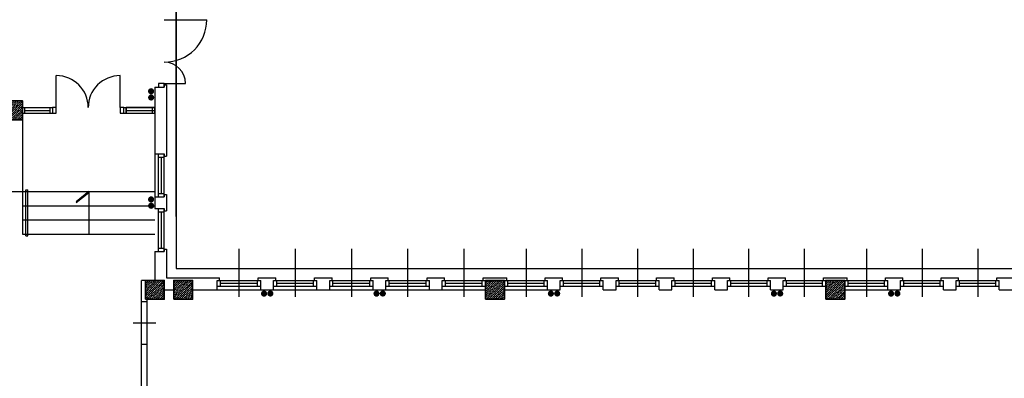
# Model space of a CAD drawing. Header units: millimetres. Extents: x 44889 to 52866, y -11417 to -4315.
# Tile 15 of 74: x 46043 to 47085, y -7350 to -6970. Entities that reach past the tile are written whole.
import ezdxf

# ---------------------------------------------------------------- set-up
doc = ezdxf.new("R2010")
doc.units = ezdxf.units.MM
doc.layers.add('kreskowanie', color=9, linetype='Continuous', lineweight=18)
doc.layers.add('słupy gr0.7', color=9, linetype='Continuous', lineweight=35)
doc.layers.add('Podkład', color=9, linetype='Continuous')
doc.layers.add('przepusty', color=9, linetype='Continuous')

# ---------------------------------------------------------------- blocks, each defined once
blk = doc.blocks.new('słup 2')
at = {"layer": 'kreskowanie'}
h = blk.add_hatch(dxfattribs=at)
h.set_pattern_fill('ANSI36', color=256, style=0)
h.set_pattern_definition([(45, (-1340, -20), (1.683798, 6.173926), [7.9375, -1.5875, 0, -1.5875])])
h.paths.add_polyline_path([(20, -20), (20, 20), (-20, 20), (-20, -20)])
at = {"layer": 'słupy gr0.7'}
blk.add_lwpolyline([(-20, -20), (20, -20), (20, 20), (-20, 20)], close=True, dxfattribs=at)
blk = doc.blocks.new('przepust duży')
at = {"layer": 'przepusty'}
blk.add_circle((82, 371), 7.5, dxfattribs=at)

msp = doc.modelspace()

# ---------------------------------------------------------------- hatches: boundary and pattern name
at = {"layer": 'Podkład'}
for points in [[(46185.32, -7045.88, 1), (46178.77, -7045.88, 1)], [(46185.38, -7052.55, 1), (46178.83, -7052.55, 1)], [(46185.32, -7160.46, 1), (46178.77, -7160.46, 1)], [(46185.38, -7167.13, 1), (46178.83, -7167.13, 1)], [(46301.6, -7256.87, 1), (46301.6, -7263.41, 1)], [(46308.27, -7256.81, 1), (46308.27, -7263.35, 1)], [(46420.6, -7256.87, 1), (46420.6, -7263.41, 1)], [(46427.27, -7256.81, 1), (46427.27, -7263.35, 1)], [(46605.1, -7256.87, 1), (46605.1, -7263.41, 1)], [(46611.77, -7256.81, 1), (46611.77, -7263.35, 1)], [(46841.1, -7256.87, 1), (46841.1, -7263.41, 1)], [(46847.77, -7256.81, 1), (46847.77, -7263.35, 1)], [(46965.1, -7256.87, 1), (46965.1, -7263.41, 1)], [(46971.77, -7256.81, 1), (46971.77, -7263.35, 1)]]:
    msp.add_hatch(color=256, dxfattribs=at).paths.add_polyline_path(points)

# ---------------------------------------------------------------- linework, layer by layer
for p, q in [((46208.52, -6918.63), (46208.52, -7233.63)), ((46196.02, -6970.13), (46241.02, -6970.13)), ((46081.77, -7063.13), (46081.77, -7029.38)), ((46149.27, -7063.13), (46149.27, -7029.38)), ((46186.02, -7041.63), (46186.02, -7170.13)), ((46186.02, -7041.63), (46186.02, -7170.13)), ((46186.02, -7041.63), (46196.02, -7041.63)), ((46196.02, -7037.63), (46218.52, -7037.63)), ((46196.02, -7039.13), (46198.52, -7039.13)), ((46196.02, -7039.13), (46196.02, -7041.63)), ((46198.52, -7039.13), (46198.52, -7114.63)), ((46046.02, -7063.13), (46077.77, -7063.13)), ((46046.02, -7063.13), (46077.77, -7063.13)), ((46048.52, -7069.13), (46048.52, -7063.13)), ((46075.27, -7069.13), (46075.27, -7063.13)), ((46153.27, -7063.13), (46186.02, -7063.13)), ((46153.27, -7063.13), (46186.02, -7063.13)), ((46155.77, -7069.13), (46155.77, -7063.13)), ((46183.52, -7069.13), (46183.52, -7063.13)), ((46046.02, -7069.13), (46077.77, -7069.13)), ((46046.02, -7069.13), (46077.77, -7069.13)), ((46048.52, -7066.13), (46066.27, -7066.13)), ((46048.52, -7066.13), (46075.27, -7066.13)), ((46153.27, -7069.13), (46186.02, -7069.13)), ((46153.27, -7069.13), (46186.02, -7069.13)), ((46155.77, -7066.13), (46186.02, -7066.13)), ((46155.77, -7066.13), (46183.52, -7066.13)), ((46166.27, -7066.13), (46183.52, -7066.13)), ((46046.02, -7076.13), (46046.02, -7197.13)), ((46186.02, -7112.13), (46196.02, -7112.13)), ((46190.02, -7157.63), (46190.02, -7112.13)), ((46190.02, -7157.63), (46190.02, -7112.13)), ((46190.02, -7115.63), (46196.02, -7115.63)), ((46193.02, -7154.13), (46193.02, -7115.63)), ((46193.02, -7154.13), (46193.02, -7115.63)), ((46196.02, -7112.13), (46196.02, -7114.63)), ((46196.02, -7157.63), (46196.02, -7112.13)), ((46196.02, -7157.63), (46196.02, -7112.13)), ((46196.02, -7112.13), (46196.02, -7114.63)), ((46196.02, -7114.63), (46198.52, -7114.63)), ((46016.02, -7152.13), (46046.02, -7152.13)), ((46046.02, -7152.13), (46186.02, -7152.13)), ((46049.5, -7199.15), (46049.5, -7150.12)), ((46049.5, -7150.12), (46051.5, -7150.12)), ((46051.5, -7199.15), (46051.5, -7150.12)), ((46116.02, -7152.13), (46102.95, -7162.88)), ((46116.02, -7153.41), (46102.95, -7164.16)), ((46116.02, -7152.13), (46116.02, -7197.13)), ((46186.02, -7157.63), (46196.02, -7157.63)), ((46190.02, -7154.13), (46196.02, -7154.13)), ((46196.02, -7155.13), (46198.52, -7155.13)), ((46196.02, -7155.13), (46196.02, -7157.63)), ((46198.52, -7155.13), (46198.52, -7172.63)), ((46046.02, -7167.13), (46186.02, -7167.13)), ((46186.02, -7170.13), (46196.02, -7170.13)), ((46190.02, -7215.63), (46190.02, -7170.13)), ((46190.02, -7215.63), (46190.02, -7170.13)), ((46190.02, -7173.63), (46196.02, -7173.63)), ((46193.02, -7212.13), (46193.02, -7173.63)), ((46193.02, -7212.13), (46193.02, -7173.63)), ((46196.02, -7215.63), (46196.02, -7170.13)), ((46196.02, -7215.63), (46196.02, -7170.13)), ((46196.02, -7170.13), (46196.02, -7172.63)), ((46196.02, -7172.63), (46198.52, -7172.63)), ((46046.02, -7182.13), (46186.02, -7182.13)), ((46046.02, -7197.13), (46186.02, -7197.13)), ((46049.5, -7199.15), (46051.5, -7199.15)), ((46186.02, -7215.63), (46196.02, -7215.63)), ((46186.02, -7215.63), (46186.02, -7246.13)), ((46186.02, -7215.63), (46186.02, -7246.13)), ((46190.02, -7212.13), (46196.02, -7212.13)), ((46196.02, -7213.13), (46198.52, -7213.13)), ((46196.02, -7213.13), (46196.02, -7215.63)), ((46198.52, -7213.13), (46198.52, -7243.63)), ((46275.02, -7212.88), (46275.02, -7263.55)), ((46334.52, -7212.88), (46334.52, -7263.55)), ((46394.02, -7212.88), (46394.02, -7263.55)), ((46453.52, -7212.88), (46453.52, -7263.55)), ((46513.02, -7212.88), (46513.02, -7263.55)), ((46579.02, -7212.88), (46579.02, -7263.55)), ((46638.02, -7212.88), (46638.02, -7263.55)), ((46696.77, -7212.88), (46696.77, -7263.55)), ((46755.52, -7212.88), (46755.52, -7263.55)), ((46814.27, -7212.88), (46814.27, -7263.55)), ((46873.02, -7212.88), (46873.02, -7263.55)), ((46939.02, -7212.88), (46939.02, -7263.55)), ((46998.02, -7212.88), (46998.02, -7263.55)), ((47056.77, -7212.88), (47056.77, -7263.55)), ((46208.52, -7233.63), (47746.02, -7233.63)), ((46176.02, -7246.13), (46172.02, -7246.13)), ((46172.02, -7739.13), (46172.02, -7246.13)), ((46198.52, -7243.63), (46254.52, -7243.63)), ((46252.02, -7256.13), (46252.02, -7246.13)), ((46252.02, -7246.13), (46254.52, -7246.13)), ((46252.02, -7246.13), (46298.02, -7246.13)), ((46252.02, -7246.13), (46298.02, -7246.13)), ((46254.52, -7246.13), (46254.52, -7243.63)), ((46255.52, -7252.13), (46255.52, -7246.13)), ((46255.52, -7249.13), (46294.52, -7249.13)), ((46255.52, -7249.13), (46294.52, -7249.13)), ((46294.52, -7252.13), (46294.52, -7246.13)), ((46295.52, -7243.63), (46314.02, -7243.63)), ((46295.52, -7246.13), (46295.52, -7243.63)), ((46295.52, -7246.13), (46298.02, -7246.13)), ((46298.02, -7256.13), (46298.02, -7246.13)), ((46311.52, -7256.13), (46311.52, -7246.13)), ((46311.52, -7246.13), (46314.02, -7246.13)), ((46311.52, -7246.13), (46357.52, -7246.13)), ((46311.52, -7246.13), (46357.52, -7246.13)), ((46314.02, -7246.13), (46314.02, -7243.63)), ((46315.02, -7252.13), (46315.02, -7246.13)), ((46315.02, -7249.13), (46354.02, -7249.13)), ((46315.02, -7249.13), (46354.02, -7249.13)), ((46354.02, -7252.13), (46354.02, -7246.13)), ((46355.02, -7243.63), (46373.52, -7243.63)), ((46355.02, -7246.13), (46355.02, -7243.63)), ((46355.02, -7246.13), (46357.52, -7246.13)), ((46357.52, -7256.13), (46357.52, -7246.13)), ((46371.02, -7256.13), (46371.02, -7246.13)), ((46371.02, -7246.13), (46373.52, -7246.13)), ((46371.02, -7246.13), (46417.02, -7246.13)), ((46371.02, -7246.13), (46417.02, -7246.13)), ((46373.52, -7246.13), (46373.52, -7243.63)), ((46374.52, -7252.13), (46374.52, -7246.13)), ((46374.52, -7249.13), (46413.52, -7249.13)), ((46374.52, -7249.13), (46413.52, -7249.13)), ((46413.52, -7252.13), (46413.52, -7246.13)), ((46414.52, -7243.63), (46433.02, -7243.63)), ((46414.52, -7246.13), (46414.52, -7243.63)), ((46414.52, -7246.13), (46417.02, -7246.13)), ((46417.02, -7256.13), (46417.02, -7246.13)), ((46430.52, -7256.13), (46430.52, -7246.13)), ((46430.52, -7246.13), (46433.02, -7246.13)), ((46430.52, -7246.13), (46476.52, -7246.13)), ((46430.52, -7246.13), (46476.52, -7246.13)), ((46433.02, -7246.13), (46433.02, -7243.63)), ((46434.02, -7252.13), (46434.02, -7246.13)), ((46434.02, -7249.13), (46473.02, -7249.13)), ((46434.02, -7249.13), (46473.02, -7249.13)), ((46473.02, -7252.13), (46473.02, -7246.13)), ((46474.02, -7246.13), (46474.02, -7243.63)), ((46474.02, -7243.63), (46492.52, -7243.63)), ((46474.02, -7246.13), (46476.52, -7246.13)), ((46476.52, -7256.13), (46476.52, -7246.13)), ((46490.02, -7256.13), (46490.02, -7246.13)), ((46490.02, -7246.13), (46492.52, -7246.13)), ((46490.02, -7246.13), (46536.02, -7246.13)), ((46490.02, -7246.13), (46536.02, -7246.13)), ((46492.52, -7246.13), (46492.52, -7243.63)), ((46493.52, -7252.13), (46493.52, -7246.13)), ((46493.52, -7249.13), (46532.52, -7249.13)), ((46493.52, -7249.13), (46532.52, -7249.13)), ((46532.52, -7252.13), (46532.52, -7246.13)), ((46533.52, -7243.63), (46558.52, -7243.63)), ((46533.52, -7246.13), (46533.52, -7243.63)), ((46533.52, -7246.13), (46536.02, -7246.13)), ((46556.02, -7246.13), (46558.52, -7246.13)), ((46556.02, -7246.13), (46601.52, -7246.13)), ((46556.02, -7246.13), (46601.52, -7246.13)), ((46558.52, -7246.13), (46558.52, -7243.63)), ((46559.52, -7252.13), (46559.52, -7246.13)), ((46559.52, -7249.13), (46598.02, -7249.13)), ((46559.52, -7249.13), (46598.02, -7249.13)), ((46598.02, -7252.13), (46598.02, -7246.13)), ((46599.02, -7243.63), (46617.52, -7243.63)), ((46599.02, -7246.13), (46599.02, -7243.63)), ((46599.02, -7246.13), (46601.52, -7246.13)), ((46601.52, -7256.13), (46601.52, -7246.13)), ((46615.02, -7256.13), (46615.02, -7246.13)), ((46615.02, -7246.13), (46617.52, -7246.13)), ((46615.02, -7246.13), (46660.52, -7246.13)), ((46615.02, -7246.13), (46660.52, -7246.13)), ((46617.52, -7246.13), (46617.52, -7243.63)), ((46618.52, -7252.13), (46618.52, -7246.13)), ((46618.52, -7249.13), (46657.02, -7249.13)), ((46618.52, -7249.13), (46657.02, -7249.13)), ((46657.02, -7252.13), (46657.02, -7246.13)), ((46658.02, -7243.63), (46676.52, -7243.63)), ((46658.02, -7246.13), (46658.02, -7243.63)), ((46658.02, -7246.13), (46660.52, -7246.13)), ((46660.52, -7256.13), (46660.52, -7246.13)), ((46674.02, -7256.13), (46674.02, -7246.13)), ((46674.02, -7246.13), (46676.52, -7246.13)), ((46674.02, -7246.13), (46719.52, -7246.13)), ((46674.02, -7246.13), (46719.52, -7246.13)), ((46676.52, -7246.13), (46676.52, -7243.63)), ((46677.52, -7252.13), (46677.52, -7246.13)), ((46677.52, -7249.13), (46716.02, -7249.13)), ((46677.52, -7249.13), (46716.02, -7249.13)), ((46716.02, -7252.13), (46716.02, -7246.13)), ((46717.02, -7243.63), (46735.52, -7243.63)), ((46717.02, -7246.13), (46717.02, -7243.63)), ((46717.02, -7246.13), (46719.52, -7246.13)), ((46719.52, -7256.13), (46719.52, -7246.13)), ((46733.02, -7256.13), (46733.02, -7246.13)), ((46733.02, -7246.13), (46735.52, -7246.13)), ((46733.02, -7246.13), (46778.52, -7246.13)), ((46733.02, -7246.13), (46778.52, -7246.13)), ((46735.52, -7246.13), (46735.52, -7243.63)), ((46736.52, -7252.13), (46736.52, -7246.13)), ((46736.52, -7249.13), (46775.02, -7249.13)), ((46736.52, -7249.13), (46775.02, -7249.13)), ((46775.02, -7252.13), (46775.02, -7246.13)), ((46776.02, -7246.13), (46776.02, -7243.63)), ((46776.02, -7243.63), (46794.52, -7243.63)), ((46776.02, -7246.13), (46778.52, -7246.13)), ((46778.52, -7256.13), (46778.52, -7246.13)), ((46792.02, -7256.13), (46792.02, -7246.13)), ((46792.02, -7246.13), (46794.52, -7246.13)), ((46792.02, -7246.13), (46837.52, -7246.13)), ((46792.02, -7246.13), (46837.52, -7246.13)), ((46794.52, -7246.13), (46794.52, -7243.63)), ((46795.52, -7252.13), (46795.52, -7246.13)), ((46795.52, -7249.13), (46834.02, -7249.13)), ((46795.52, -7249.13), (46834.02, -7249.13)), ((46834.02, -7252.13), (46834.02, -7246.13)), ((46835.02, -7246.13), (46835.02, -7243.63)), ((46835.02, -7243.63), (46853.52, -7243.63)), ((46835.02, -7246.13), (46837.52, -7246.13)), ((46835.02, -7246.13), (46837.52, -7246.13)), ((46837.52, -7256.13), (46837.52, -7246.13)), ((46851.02, -7256.13), (46851.02, -7246.13)), ((46851.02, -7246.13), (46853.52, -7246.13)), ((46851.02, -7246.13), (46896.02, -7246.13)), ((46851.02, -7246.13), (46896.02, -7246.13)), ((46853.52, -7246.13), (46853.52, -7243.63)), ((46854.52, -7252.13), (46854.52, -7246.13)), ((46854.52, -7249.13), (46892.6, -7249.13)), ((46854.52, -7249.13), (46892.6, -7249.13)), ((46892.6, -7252.13), (46892.6, -7246.13)), ((46893.52, -7243.63), (46918.52, -7243.63)), ((46893.52, -7246.13), (46893.52, -7243.63)), ((46916.02, -7246.13), (46918.52, -7246.13)), ((46916.02, -7246.13), (46961.52, -7246.13)), ((46916.02, -7246.13), (46961.52, -7246.13)), ((46918.52, -7246.13), (46918.52, -7243.63)), ((46919.52, -7252.13), (46919.52, -7246.13)), ((46919.52, -7249.13), (46958.02, -7249.13)), ((46919.52, -7249.13), (46958.02, -7249.13)), ((46958.02, -7252.13), (46958.02, -7246.13)), ((46959.02, -7243.63), (46977.52, -7243.63)), ((46959.02, -7246.13), (46959.02, -7243.63)), ((46959.02, -7246.13), (46961.52, -7246.13)), ((46961.52, -7256.13), (46961.52, -7246.13)), ((46975.02, -7256.13), (46975.02, -7246.13)), ((46975.02, -7246.13), (46977.52, -7246.13)), ((46975.02, -7246.13), (47020.52, -7246.13)), ((46975.02, -7246.13), (47020.52, -7246.13)), ((46977.52, -7246.13), (46977.52, -7243.63)), ((46978.52, -7252.13), (46978.52, -7246.13)), ((46978.52, -7249.13), (47017.02, -7249.13)), ((46978.52, -7249.13), (47017.02, -7249.13)), ((47017.02, -7252.13), (47017.02, -7246.13)), ((47018.02, -7243.63), (47036.52, -7243.63)), ((47018.02, -7246.13), (47018.02, -7243.63)), ((47018.02, -7246.13), (47020.52, -7246.13)), ((47020.52, -7256.13), (47020.52, -7246.13)), ((47034.02, -7256.13), (47034.02, -7246.13)), ((47034.02, -7246.13), (47036.52, -7246.13)), ((47034.02, -7246.13), (47079.52, -7246.13)), ((47034.02, -7246.13), (47079.52, -7246.13)), ((47036.52, -7246.13), (47036.52, -7243.63)), ((47037.52, -7252.13), (47037.52, -7246.13)), ((47037.52, -7249.13), (47076.02, -7249.13)), ((47037.52, -7249.13), (47076.02, -7249.13)), ((47076.02, -7252.13), (47076.02, -7246.13)), ((47077.02, -7243.63), (47095.52, -7243.63)), ((47077.02, -7246.13), (47077.02, -7243.63)), ((47077.02, -7246.13), (47079.52, -7246.13)), ((47079.52, -7256.13), (47079.52, -7246.13)), ((46196.02, -7256.13), (46206.02, -7256.13)), ((46226.02, -7256.13), (46483.02, -7256.13)), ((46252.02, -7252.13), (46298.02, -7252.13)), ((46252.02, -7252.13), (46298.02, -7252.13)), ((46298.02, -7256.13), (46311.52, -7256.13)), ((46311.52, -7252.13), (46357.52, -7252.13)), ((46311.52, -7252.13), (46357.52, -7252.13)), ((46357.52, -7256.13), (46371.02, -7256.13)), ((46371.02, -7252.13), (46417.02, -7252.13)), ((46371.02, -7252.13), (46417.02, -7252.13)), ((46417.02, -7256.13), (46430.52, -7256.13)), ((46430.52, -7252.13), (46476.52, -7252.13)), ((46430.52, -7252.13), (46476.52, -7252.13)), ((46476.52, -7256.13), (46490.02, -7256.13)), ((46489.02, -7256.13), (46536.02, -7256.13)), ((46490.02, -7252.13), (46536.02, -7252.13)), ((46490.02, -7252.13), (46536.02, -7252.13)), ((46556.02, -7252.13), (46601.52, -7252.13)), ((46556.02, -7252.13), (46601.52, -7252.13)), ((46556.02, -7256.13), (46603.02, -7256.13)), ((46601.52, -7256.13), (46615.02, -7256.13)), ((46603.02, -7256.13), (46609.02, -7256.13)), ((46615.02, -7252.13), (46660.52, -7252.13)), ((46615.02, -7252.13), (46660.52, -7252.13)), ((46660.52, -7256.13), (46674.02, -7256.13)), ((46674.02, -7252.13), (46719.52, -7252.13)), ((46674.02, -7252.13), (46719.52, -7252.13)), ((46719.52, -7256.13), (46733.02, -7256.13)), ((46733.02, -7252.13), (46778.52, -7252.13)), ((46733.02, -7252.13), (46778.52, -7252.13)), ((46778.52, -7256.13), (46792.02, -7256.13)), ((46792.02, -7252.13), (46837.52, -7252.13)), ((46792.02, -7252.13), (46837.52, -7252.13)), ((46837.52, -7256.13), (46851.02, -7256.13)), ((46851.02, -7252.13), (46896.02, -7252.13)), ((46851.02, -7252.13), (46896.02, -7252.13)), ((46916.02, -7252.13), (46961.52, -7252.13)), ((46916.02, -7252.13), (46961.52, -7252.13)), ((46916.02, -7256.13), (46963.02, -7256.13)), ((46961.52, -7256.13), (46975.02, -7256.13)), ((46975.02, -7252.13), (47020.52, -7252.13)), ((46975.02, -7252.13), (47020.52, -7252.13)), ((47020.52, -7256.13), (47034.02, -7256.13)), ((47034.02, -7252.13), (47079.52, -7252.13)), ((47034.02, -7252.13), (47079.52, -7252.13)), ((47079.52, -7256.13), (47093.02, -7256.13)), ((46172.02, -7268.63), (46178.02, -7268.63)), ((46178.02, -7606.13), (46178.02, -7266.13)), ((46163.05, -7291.13), (46187.02, -7291.13)), ((46172.02, -7313.63), (46178.02, -7313.63))]:
    msp.add_line(p, q, dxfattribs=at)
msp.add_lwpolyline([(46208.52, -7178.66), (46208.52, -6918.63), (47746.52, -6918.63), (47746.52, -7070.26)], dxfattribs=at)
for points in [[(46196.02, -7041.63), (46196.02, -7037.63), (46190.02, -7037.63), (46190.02, -7041.63)], [(46077.77, -7069.13), (46081.77, -7069.13), (46081.77, -7063.13), (46077.77, -7063.13)], [(46149.27, -7069.13), (46153.27, -7069.13), (46153.27, -7063.13), (46149.27, -7063.13)], [(46155.77, -7063.13), (46155.77, -7069.13), (46186.02, -7069.13), (46186.02, -7063.13)]]:
    msp.add_lwpolyline(points, close=True, dxfattribs=at)
for centre, radius, start, end in [((46196.02, -6970.13), 45, 270, 0), ((46196.02, -7037.63), 22.5, 0, 90), ((46081.77, -7063.13), 33.75, 0.00001, 90.00001), ((46149.27, -7063.13), 33.75, 90.00001, 180.00001)]:
    msp.add_arc(centre, radius, start, end, dxfattribs=at)

# ---------------------------------------------------------------- block references
for name, p, xscale, yscale, zscale in [('przepust duży', (46208.87, -7167.26), -0.327178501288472, 0.327178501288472, 0.3271785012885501), ('przepust duży', (46208.93, -7173.93), -0.327178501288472, 0.327178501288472, 0.3271785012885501), ('słup 2', (46036.02, -7066.13), 0.5, 0.5, 0.5), ('przepust duży', (46208.87, -7281.84), -0.327178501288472, 0.327178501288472, 0.3271785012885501), ('przepust duży', (46208.93, -7288.51), -0.327178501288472, 0.327178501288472, 0.3271785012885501), ('słup 2', (46186.02, -7256.13), 0.5, 0.5, 0.5), ('słup 2', (46216.02, -7256.13), 0.5, 0.5, 0.5), ('słup 2', (46546.02, -7256.13), 0.5, 0.5, 0.5), ('słup 2', (46906.02, -7256.13), 0.5, 0.5, 0.5)]:
    msp.add_blockref(name, p, dxfattribs=dict(at, xscale=xscale, yscale=yscale, zscale=zscale))
at = {"layer": 'Podkład', "xscale": -0.327178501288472, "yscale": 0.327178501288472, "zscale": 0.3271785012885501, "rotation": 89.99999999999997}
for p in [(46422.99, -7233.31), (46429.65, -7233.25), (46541.99, -7233.31), (46548.65, -7233.25), (46726.49, -7233.31), (46733.15, -7233.25), (46962.49, -7233.31), (46969.15, -7233.25), (47086.49, -7233.31), (47093.15, -7233.25)]:
    msp.add_blockref('przepust duży', p, dxfattribs=at)

doc.saveas('drawing.dxf')
